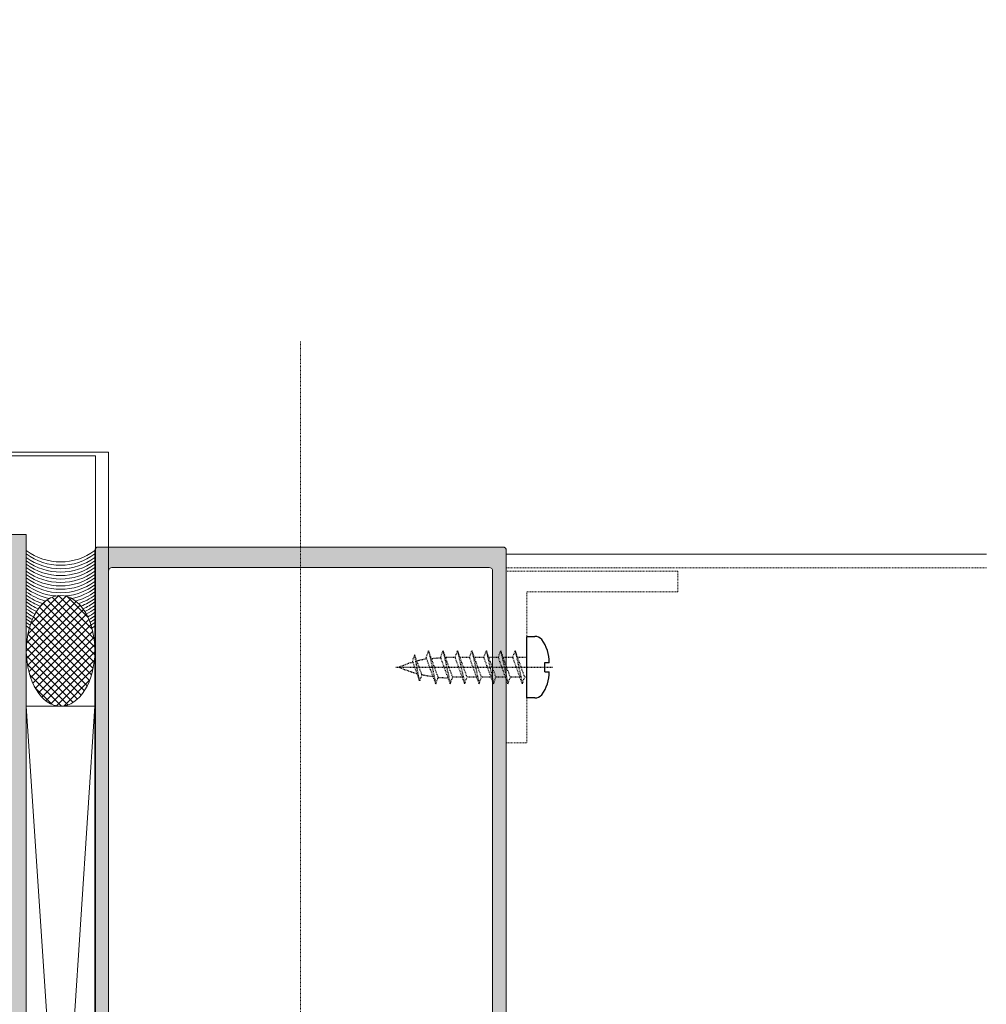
# Model space of a CAD drawing. Header units: millimetres. Extents: x -226731 to 126254, y -16359 to 60195.
# Tile 111 of 256: x -159010 to -158869, y 10631 to 10775. Entities that reach past the tile are written whole.
import ezdxf

# ---------------------------------------------------------------- set-up
doc = ezdxf.new("R2010")
doc.units = ezdxf.units.MM
doc.header["$LTSCALE"] = 0.1
doc.header["$MEASUREMENT"] = 0
doc.linetypes.add('CENTER', pattern=[2, 1.25, -0.25, 0.25, -0.25])
doc.linetypes.add('HIDDEN', pattern=[0.375, 0.25, -0.125])
for name, color, linetype, lineweight in [('01. Aluminium (Main Structure)', 6, 'Continuous', 5), ('0_CCE_ FF_SIDE WALL SPRINKLER', 6, 'Continuous', 0), ('2_Centerline', 1, 'CENTER', 15), ('3_Hatch', 8, 'Continuous', 0), ('COLUMN', 5, 'Continuous', 0), ('PLY', 8, 'Continuous', 0), ('SPRINKLER COVERAGE AREA', 1, 'Continuous', 9)]:
    doc.layers.add(name, color=color, linetype=linetype, lineweight=lineweight)
for name, color, linetype in [('CENTER LINE', 8, 'CENTER'), ('FIRE FIGHTING SERVICES', 5, 'Continuous'), ('HARDWARES', 7, 'Continuous')]:
    doc.layers.add(name, color=color, linetype=linetype)

# ---------------------------------------------------------------- blocks, each defined once
blk = doc.blocks.new('*U425')
at = {"layer": '3_Hatch'}
h = blk.add_hatch(color=8, dxfattribs=at)
h.dxf.hatch_style = 1
h.paths.add_polyline_path([(-4.22, 77.48), (-3.91, 77.79), (-3.91, 81.75), (-4.5, 82.78), (-4.5, 116.97), (-4.46, 117.16), (-4.35, 117.32), (-4.21, 117.43), (-4, 117.47), (4, 117.47), (4.19, 117.43), (4.35, 117.32), (4.46, 117.16), (4.52, 116.97), (4.52, 82.78), (3.89, 81.75), (3.89, 77.79), (4.21, 77.48), (4.3, 77.33), (4.3, 77.18), (4.21, 77.04), (3.89, 76.74), (3.89, 72.78), (4.52, 71.75), (4.52, 65.75), (4.46, 65.57), (4.35, 65.41), (4.19, 65.3), (4, 65.26), (-4, 65.26), (-4.21, 65.3), (-4.35, 65.41), (-4.46, 65.57), (-4.5, 65.75), (-4.5, 71.75), (-3.91, 72.78), (-3.91, 76.74), (-4.22, 77.04), (-4.28, 77.18), (-4.28, 77.33)], flags=16)
h.paths.add_polyline_path([(10.04, 65.44), (9.98, 65.26), (9.97, 65.08), (9.86, 64.91), (9.69, 64.8), (9.51, 64.77), (7, 64.77), (6.82, 64.8), (6.64, 64.91), (6.53, 65.08), (6.51, 65.26), (6.51, 116.97), (6.53, 117.16), (6.64, 117.32), (6.82, 117.43), (7, 117.47), (11.89, 117.47), (12.18, 117.78), (12.33, 117.87), (12.47, 117.87), (12.6, 117.78), (12.93, 117.47), (27.5, 117.47), (27.69, 117.43), (27.87, 117.32), (27.96, 117.16), (28, 116.97), (28, 112.48), (27.96, 112.27), (27.87, 112.11), (27.69, 112), (27.5, 111.96), (18.82, 111.96), (18.62, 111.93), (18.45, 111.82), (18.34, 111.65), (18.3, 111.45), (18.3, 105.98), (18.34, 105.78), (18.45, 105.6), (18.62, 105.51), (18.82, 105.47), (21.8, 105.47), (22, 105.51), (22.16, 105.6), (22.27, 105.78), (22.29, 105.98), (22.29, 106.46), (22.27, 106.66), (22.16, 106.81), (22, 106.92), (21.8, 106.97), (20.81, 106.97), (20.61, 107.01), (20.46, 107.12), (20.35, 107.26), (20.3, 107.47), (20.3, 109.46), (20.35, 109.66), (20.46, 109.81), (20.61, 109.92), (20.81, 109.97), (23.64, 109.97), (23.94, 110.28), (24.08, 110.35), (24.23, 110.35), (24.36, 110.28), (24.69, 109.97), (27.5, 109.97), (27.69, 109.92), (27.87, 109.81), (27.96, 109.66), (28, 109.46), (28, 107.47), (27.96, 107.26), (27.87, 107.12), (27.69, 107.01), (27.5, 106.97), (26.52, 106.97), (26.31, 106.92), (26.17, 106.81), (26.06, 106.66), (26, 106.46), (26, 105.98), (26.06, 105.78), (26.17, 105.6), (26.31, 105.51), (26.52, 105.47), (29.51, 105.47), (29.7, 105.51), (29.86, 105.6), (29.97, 105.78), (29.99, 105.98), (29.97, 200.47), (29.86, 200.65), (29.78, 200.7), (29.7, 200.76), (29.61, 200.77), (29.51, 200.78), (-29.51, 200.78), (-29.71, 200.76), (-29.86, 200.65), (-29.97, 200.47), (-30.01, 200.3), (-30.01, 105.98), (-29.97, 105.78), (-29.86, 105.6), (-29.71, 105.51), (-29.51, 105.47), (-26.5, 105.47), (-26.31, 105.51), (-26.15, 105.6), (-26.04, 105.78), (-26, 105.98), (-26, 106.46), (-26.04, 106.66), (-26.15, 106.81), (-26.31, 106.92), (-26.5, 106.97), (-27.52, 106.97), (-27.69, 107.01), (-27.87, 107.12), (-27.98, 107.26), (-28.01, 107.47), (-28.01, 109.46), (-27.98, 109.66), (-27.87, 109.81), (-27.69, 109.92), (-27.52, 109.97), (-24.69, 109.97), (-24.37, 110.28), (-24.25, 110.35), (-24.06, 110.35), (-23.94, 110.28), (-23.63, 109.97), (-20.81, 109.97), (-20.61, 109.92), (-20.44, 109.81), (-20.33, 109.66), (-20.3, 109.46), (-20.3, 107.47), (-20.33, 107.26), (-20.44, 107.12), (-20.61, 107.01), (-20.81, 106.97), (-21.82, 106.97), (-22.02, 106.92), (-22.16, 106.81), (-22.27, 106.66), (-22.31, 106.46), (-22.31, 105.98), (-22.27, 105.78), (-22.16, 105.6), (-22.02, 105.51), (-21.82, 105.47), (-18.8, 105.47), (-18.61, 105.51), (-18.45, 105.6), (-18.34, 105.78), (-18.3, 105.98), (-18.3, 111.45), (-18.34, 111.65), (-18.45, 111.82), (-18.61, 111.93), (-18.8, 111.96), (-27.52, 111.96), (-27.69, 112), (-27.87, 112.11), (-27.98, 112.27), (-28.01, 112.48), (-28.01, 116.97), (-27.98, 117.16), (-27.87, 117.32), (-27.69, 117.43), (-27.52, 117.47), (-12.93, 117.47), (-12.62, 117.78), (-12.49, 117.87), (-12.34, 117.87), (-12.18, 117.78), (-11.87, 117.47), (-7, 117.47), (-6.8, 117.43), (-6.66, 117.32), (-6.55, 117.16), (-6.51, 116.97), (-6.51, 65.26), (-6.55, 65.08), (-6.66, 64.91), (-6.8, 64.8), (-7, 64.77), (-9.51, 64.77), (-9.71, 64.8), (-9.86, 64.91), (-9.97, 65.08), (-10, 65.26), (-10.04, 65.44), (-10.15, 65.63), (-10.31, 65.74), (-10.5, 65.75), (-11.5, 65.75), (-11.7, 65.74), (-11.85, 65.63), (-11.96, 65.44), (-12.01, 65.26), (-12.01, 63.25), (-11.96, 63.07), (-11.85, 62.9), (-11.7, 62.79), (-11.5, 62.77), (-0.53, 62.77), (-0.2, 63.07), (-0.07, 63.14), (0.07, 63.14), (0.22, 63.07), (0.51, 62.77), (11.5, 62.77), (11.69, 62.79), (11.85, 62.9), (11.96, 63.07), (12.01, 63.25), (12.01, 65.26), (11.96, 65.44), (11.85, 65.63), (11.69, 65.74), (11.5, 65.75), (10.5, 65.75), (10.3, 65.74), (10.15, 65.63)])
h.paths.add_polyline_path([(28, 197.28), (27.96, 197.47), (27.87, 197.65), (27.69, 197.76), (27.5, 197.8), (-27.52, 197.8), (-27.69, 197.76), (-27.87, 197.65), (-27.98, 197.47), (-28.01, 197.28), (-28.01, 119.97), (-27.98, 119.77), (-27.87, 119.63), (-27.69, 119.52), (-27.52, 119.46), (27.5, 119.46), (27.69, 119.52), (27.87, 119.63), (27.96, 119.77), (28, 119.97)], flags=16)
at = {"layer": '01. Aluminium (Main Structure)', "color": 8, "linetype": 'ByBlock'}
for p, q in [((-30.01, 200.3), (-29.97, 200.47)), ((-30.01, 105.98), (-30.01, 200.3)), ((-29.97, 200.47), (-29.86, 200.65)), ((-29.86, 200.65), (-29.71, 200.76)), ((-29.71, 200.76), (-29.51, 200.78)), ((-29.51, 200.78), (29.51, 200.78)), ((29.51, 200.78), (29.7, 200.76)), ((29.7, 200.76), (29.86, 200.65)), ((29.86, 200.65), (29.97, 200.47)), ((29.97, 200.47), (29.99, 200.3)), ((29.99, 200.3), (29.99, 105.98)), ((-28.01, 197.28), (-27.98, 197.47)), ((-28.01, 119.97), (-28.01, 197.28)), ((-27.98, 197.47), (-27.87, 197.65)), ((-27.87, 197.65), (-27.69, 197.76)), ((-27.69, 197.76), (-27.52, 197.8)), ((-27.52, 197.8), (27.5, 197.8)), ((27.5, 197.8), (27.69, 197.76)), ((27.69, 197.76), (27.87, 197.65)), ((27.87, 197.65), (27.96, 197.47)), ((27.96, 197.47), (28, 197.28)), ((28, 197.28), (28, 119.97))]:
    blk.add_line(p, q, dxfattribs=at)
at = {"layer": '2_Centerline', "color": 8, "ltscale": 0.25}
blk.add_line((0, 230.78), (0, 0), dxfattribs=at)
at = {"layer": '3_Hatch', "color": 8}
for p, q in [((29.99, 199.78), (100, 199.78)), ((-30.01, 177.61), (-40.01, 177.61)), ((-40.01, 177.61), (-40.01, 25.69)), ((-40.01, 25.69), (-30.01, 177.61)), ((-30.01, 177.61), (-40.01, 177.61)), ((-40.01, 177.61), (-30.01, 25.69)), ((-30.01, 25.69), (-30.01, 177.61))]:
    blk.add_line(p, q, dxfattribs=at)
at = {"layer": '3_Hatch', "color": 8, "linetype": 'HIDDEN', "ltscale": 5}
for p, q in [((29.99, 197.78), (100, 197.78)), ((54.99, 197.28), (29.99, 197.28)), ((29.99, 197.28), (29.99, 172.28)), ((54.99, 197.28), (54.99, 194.28)), ((32.99, 194.28), (32.99, 172.28)), ((54.99, 194.28), (32.99, 194.28)), ((29.99, 172.28), (32.99, 172.28))]:
    blk.add_line(p, q, dxfattribs=at)
at = {"layer": '3_Hatch', "color": 8, "linetype": 'Continuous'}
for p, q in [((-39.37, 189.62), (-35.25, 193.75)), ((-30.4, 188.82), (-35.32, 193.74)), ((-40.01, 185.62), (-32.74, 192.88)), ((-39.96, 186.79), (-33.41, 193.34)), ((-39.96, 184.55), (-32.17, 192.33)), ((-39.78, 188.09), (-34.22, 193.66)), ((-38.13, 191.99), (-37.11, 193.01)), ((-30.02, 185.08), (-37.57, 192.62)), ((-30.02, 186.2), (-36.95, 193.13)), ((-30.12, 187.43), (-36.22, 193.52)), ((-31.03, 190.58), (-34.07, 193.61)), ((-39.83, 183.55), (-31.68, 191.71)), ((-39.63, 182.63), (-31.25, 191.01)), ((-30.27, 183.08), (-38.56, 191.37)), ((-30.11, 184.04), (-38.1, 192.03)), ((-39.38, 181.76), (-30.88, 190.25)), ((-30.79, 181.35), (-39.29, 189.85)), ((-39.06, 180.96), (-30.58, 189.44)), ((-30.5, 182.19), (-38.95, 190.64)), ((-31.54, 179.86), (-39.78, 188.1)), ((-31.13, 180.58), (-39.56, 189.01)), ((-38.68, 180.21), (-30.33, 188.56)), ((-32.02, 179.21), (-39.93, 187.13)), ((-38.24, 179.53), (-30.15, 187.62)), ((-37.73, 178.92), (-30.04, 186.61)), ((-32.56, 178.64), (-40, 186.08)), ((-37.14, 178.38), (-30.01, 185.52)), ((-33.2, 178.16), (-39.99, 184.94)), ((-36.45, 177.95), (-30.08, 184.32)), ((-33.96, 177.79), (-39.85, 183.68)), ((-35.61, 177.67), (-30.29, 182.99)), ((-34.9, 177.61), (-39.53, 182.24)), ((-34.51, 177.65), (-30.78, 181.38)), ((-36.3, 177.89), (-38.75, 180.34))]:
    blk.add_line(p, q, dxfattribs=at)
at = {"layer": '3_Hatch', "color": 8}
for centre, start, end in [((-35.01, 207.02), 233.3573, 306.6427), ((-35.01, 206.52), 233.3573, 306.6427), ((-35.01, 206.02), 233.3573, 306.6427), ((-35.01, 205.52), 233.3573, 306.6427), ((-35.01, 205.02), 233.3573, 306.6427), ((-35.01, 204.52), 233.3573, 306.6427), ((-35.01, 204.02), 233.3573, 306.6427), ((-35.01, 203.52), 233.3573, 306.6427), ((-35.01, 203.02), 233.3573, 306.6427), ((-35.01, 202.52), 233.3573, 306.6427), ((-35.01, 202.02), 233.3573, 265.1433), ((-35.01, 202.02), 274.8567, 306.6427), ((-35.01, 201.52), 233.3573, 258.6834), ((-35.01, 201.02), 233.3573, 254.8141), ((-35.01, 200.52), 233.3573, 251.8064), ((-35.01, 201.52), 281.3166, 306.6427), ((-35.01, 201.02), 285.1859, 306.6427), ((-35.01, 200.52), 288.1936, 306.6427), ((-35.01, 200.02), 233.3573, 249.2876), ((-35.01, 199.52), 233.3573, 247.1018), ((-35.01, 199.02), 233.3573, 245.167), ((-35.01, 200.02), 290.7124, 306.6427), ((-35.01, 199.52), 292.8982, 306.6427), ((-35.01, 199.02), 294.833, 306.6427), ((-35.01, 198.52), 233.3573, 243.4343), ((-35.01, 198.02), 233.3573, 241.873), ((-35.01, 198.52), 296.5657, 306.6427), ((-35.01, 198.02), 298.127, 306.6427), ((-35.01, 197.52), 233.3573, 240.4625), ((-35.01, 197.02), 233.3573, 239.1892), ((-35.01, 196.52), 233.3573, 238.0443), ((-35.01, 197.52), 299.5375, 306.6427), ((-35.01, 197.02), 300.8108, 306.6427), ((-35.01, 196.52), 301.9557, 306.6427), ((-35.01, 196.02), 233.3573, 237.0223), ((-35.01, 196.02), 302.9777, 306.6427)]:
    blk.add_arc(centre, 8.38, start, end, dxfattribs=at)
at = {"layer": '3_Hatch', "color": 8, "extrusion": (0, 0, -1)}
blk.add_ellipse((-35.01, 185.68), major_axis=(0, 8.07), ratio=0.619335, dxfattribs=at)
at = {"layer": 'CENTER LINE', "color": 8, "linetype": 'CENTER'}
blk.add_line((13.86, 183.28), (36.76, 183.28), dxfattribs=at)
at = {"layer": 'HARDWARES', "color": 8, "linetype": 'Continuous'}
for p, q in [((32.99, 187.77), (34.14, 187.77)), ((32.99, 178.8), (32.99, 187.77)), ((35.6, 182.62), (35.6, 183.95)), ((35.6, 183.95), (36.26, 183.95)), ((35.6, 182.62), (36.26, 182.62)), ((34.14, 178.8), (32.99, 178.8))]:
    blk.add_line(p, q, dxfattribs=at)
at = {"layer": 'HARDWARES', "color": 8}
for p, q in [((32.99, 178.8), (32.99, 187.77)), ((33.81, 178.8), (32.99, 178.8))]:
    blk.add_line(p, q, dxfattribs=at)
at = {"layer": 'HARDWARES', "color": 8, "linetype": 'HIDDEN'}
for p, q in [((16.62, 185.1), (16.29, 184.19)), ((16.29, 184.19), (17.34, 181.3)), ((17.68, 182.21), (16.62, 185.1)), ((17.34, 181.3), (16.62, 185.1)), ((22.53, 184.72), (21.12, 184.72)), ((24.63, 184.72), (23.23, 184.72)), ((26.73, 184.72), (25.33, 184.72)), ((28.83, 184.72), (27.43, 184.72)), ((30.94, 184.72), (29.53, 184.72)), ((17.68, 182.21), (17.34, 181.3)), ((23.58, 181.84), (22.17, 181.84)), ((25.68, 181.84), (24.27, 181.84)), ((27.78, 181.84), (26.38, 181.84)), ((29.88, 181.84), (28.48, 181.84)), ((31.98, 181.84), (30.58, 181.84)), ((32.99, 181.84), (32.68, 181.84))]:
    blk.add_line(p, q, dxfattribs=at)
for points in [[(19.71, 180.86), (20.06, 181.82), (18.66, 185.66), (19.71, 180.86), (18.31, 184.7), (18.66, 185.66)], [(21.82, 180.88), (22.17, 181.84), (20.77, 185.68), (21.82, 180.88), (20.42, 184.72), (20.77, 185.68)], [(23.92, 180.88), (24.27, 181.84), (22.88, 185.68), (23.92, 180.88), (22.53, 184.72), (22.88, 185.68)], [(26.03, 180.88), (26.38, 181.84), (24.98, 185.68), (26.03, 180.88), (24.63, 184.72), (24.98, 185.68)], [(28.13, 180.88), (28.48, 181.84), (27.08, 185.68), (28.13, 180.88), (26.73, 184.72), (27.08, 185.68)], [(30.23, 180.88), (30.58, 181.84), (29.18, 185.68), (30.23, 180.88), (28.83, 184.72), (29.18, 185.68)], [(32.33, 180.88), (32.68, 181.84), (31.29, 185.68), (32.33, 180.88), (30.94, 184.72), (31.29, 185.68)], [(32.99, 184.72), (31.64, 184.72)]]:
    blk.add_lwpolyline(points, dxfattribs=at)
at = {"layer": 'HARDWARES', "color": 8, "linetype": 'Continuous'}
for centre, radius, start, end in [((34.14, 186.4), 1.37, 41.7376, 90), ((30.69, 183.99), 5.57, 359.5407, 36.6338), ((30.69, 182.58), 5.57, 323.3662, 0.4593), ((34.14, 180.17), 1.37, 270, 318.2624)]:
    blk.add_arc(centre, radius, start, end, dxfattribs=at)
at = {"layer": 'HARDWARES', "color": 8, "linetype": 'HIDDEN'}
for centre, start, end in [((21.18, 167.94), 106.6931, 113.9435), ((21.18, 167.94), 99.5795, 104.5622), ((21.19, 167.85), 92.508, 97.2926), ((21.18, 198.63), 246.0565, 255.4243), ((21.18, 198.63), 257.9668, 263.6815), ((21.19, 198.55), 266.0961, 271.0584)]:
    blk.add_arc(centre, 16.79, start, end, dxfattribs=at)
blk = doc.blocks.new('A$C24A0312C')
at = {"layer": 'COLUMN', "linetype": 'Continuous'}
h = blk.add_hatch(color=8, dxfattribs=at)
h.dxf.hatch_style = 1
h.paths.add_polyline_path([(-100, 100), (100, 100), (100, -100), (-100, -100)])
h.paths.add_polyline_path([(94, 94), (-94, 94), (-94, -94), (94, -94)], flags=16)
at = {"layer": 'COLUMN', "color": 8, "linetype": 'Continuous'}
blk.add_lwpolyline([(100, 100), (-100, 100), (-100, -100), (100, -100)], close=True, dxfattribs=at)
blk = doc.blocks.new('A$C2AD535C3')
at = {"layer": 'SPRINKLER COVERAGE AREA', "color": 1}
blk.add_circle((0, 0), 2500, dxfattribs=at)
blk = doc.blocks.new('G$C3584CA52')
at = {"layer": '0_CCE_ FF_SIDE WALL SPRINKLER', "color": 240, "xscale": -0.6, "yscale": 0.6, "zscale": 0.6}
for p in [(2806.02, -9259), (5355.33, -9259)]:
    blk.add_blockref('A$C2AD535C3', p, dxfattribs=at)

msp = doc.modelspace()

# ---------------------------------------------------------------- linework, layer by layer
at = {"layer": 'PLY', "color": 8}
msp.add_lwpolyline([(-159220.69, 10711.63), (-158996.69, 10711.63), (-158996.69, 10287.63), (-159220.69, 10287.63)], close=True, dxfattribs=at)
at = {"layer": 'PLY'}
msp.add_lwpolyline([(-159222.62, 10711.1), (-158998.62, 10711.1), (-158998.62, 10287.1), (-159222.62, 10287.1)], close=True, dxfattribs=at)
at = {"layer": 'PLY', "color": 8}
msp.add_lwpolyline([(-159208.69, 10699.63), (-159008.69, 10699.63), (-159008.69, 10299.63), (-159208.69, 10299.63), (-159208.69, 10699.63)], dxfattribs=at)

# ---------------------------------------------------------------- block references
at = {"layer": '3_Hatch', "color": 8}
msp.add_blockref('*U425', (-158968.68, 10497.02), dxfattribs=at)
msp.add_blockref('*U425', (-158968.68, 10497.02), dxfattribs=at)
at = {"layer": 'COLUMN', "color": 8, "linetype": 'Continuous'}
msp.add_blockref('A$C24A0312C', (-159108.69, 10599.63), dxfattribs=at)
at = {"layer": 'FIRE FIGHTING SERVICES'}
msp.add_blockref('G$C3584CA52', (-163018.33, 21220.5), dxfattribs=at)

doc.saveas('drawing.dxf')
